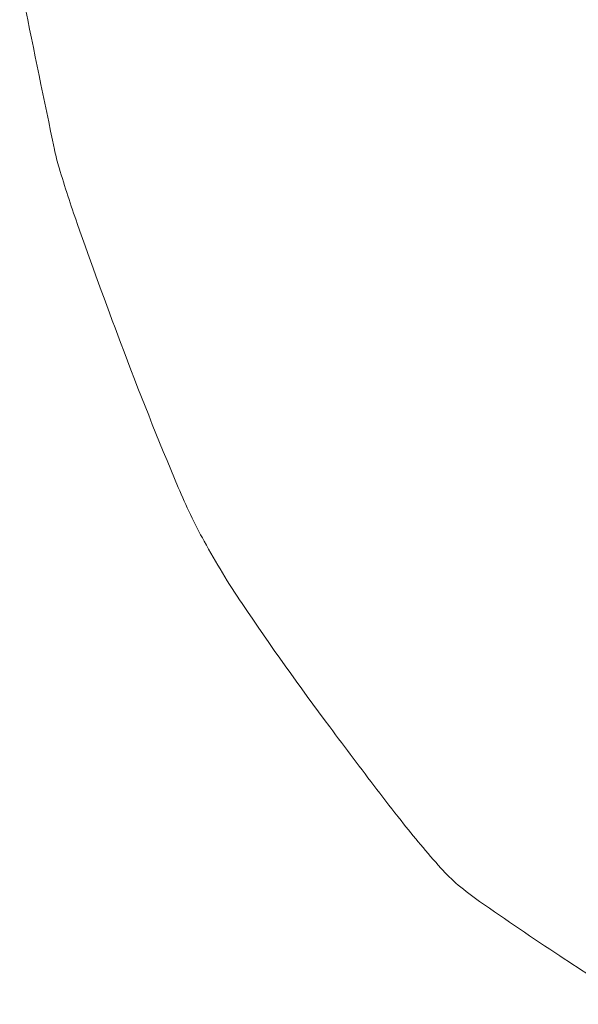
# Model space of a CAD drawing. Header units: metres. Extents: x 0 to 0.185, y 0 to 0.12.
# Tile 86 of 256: x 0.048352 to 0.048725, y 0.113347 to 0.114004. Entities that reach past the tile are written whole.
import ezdxf
from ezdxf.enums import TextEntityAlignment as Align

# ---------------------------------------------------------------- set-up
doc = ezdxf.new("R2010")
doc.units = ezdxf.units.M
doc.header["$MEASUREMENT"] = 0
doc.layers.get('0').update_dxf_attribs({"lineweight": 18})
doc.layers.add('RAM_Logo_HSB', color=7, linetype='Continuous', lineweight=0, true_color=0x009fd6)
doc.styles.add('arial', font='arial.ttf')
doc.styles.add('ROMANS', font='arial.ttf', dxfattribs={"width": 0.8, "height": 0.0009})

# ---------------------------------------------------------------- blocks, each defined once
blk = doc.blocks.new('hsb_logo')
at = {"layer": 'RAM_Logo_HSB', "color": 7}
blk.add_lwpolyline([(0.04547239, 0.00623066, -0.002015), (0.04542611, 0.00626093, -0.006365), (0.04537251, 0.00629729, -0.023055), (0.04535832, 0.00630819, -0.035966), (0.04534668, 0.00631954, -0.014154), (0.04532017, 0.00635116, -0.004619), (0.04530394, 0.00637206, -0.002343), (0.04527254, 0.00641369, -0.011618), (0.04521399, 0.006496, -0.024094), (0.04518865, 0.00653762, -0.025052), (0.04517135, 0.00657356, -0.009605), (0.04513284, 0.00667016, -0.005499), (0.0451039, 0.00674965, -0.011932), (0.04509185, 0.00678673, -0.020699), (0.04508872, 0.00679903, -0.002597), (0.0450684, 0.00689806, -0.025885)], format="xyb", dxfattribs=at)
blk = doc.blocks.new('HSB_Stempel_D')
at = {"layer": 'RAM_Logo_HSB'}
blk.add_blockref('hsb_logo', (0.00328636, 0.10711863), dxfattribs=at)
at = {"linetype": 'Continuous', "style": 'ROMANS'}
for tag, p, height in [('BLÄTTER', (0.15292452, 0.1044937), 0.0035), ('BLATT', (0.17189336, 0.1044937), 0.0035), ('PLAN-NR.', (0.15509652, 0.09685956), 0.0035), ('NAME', (0.17227067, 0.08437842), 0.002), ('DATUM', (0.15324946, 0.08398927), 0.002), ('NAME', (0.17227067, 0.07837842), 0.002), ('DATUM', (0.15324946, 0.07798927), 0.002), ('NAME', (0.17227067, 0.06637842), 0.002), ('DATUM', (0.15324946, 0.06598927), 0.002), ('NAME', (0.17227067, 0.06037842), 0.002), ('DATUM', (0.15324946, 0.05998927), 0.002), ('NAME', (0.17227067, 0.05437842), 0.002), ('DATUM', (0.15324946, 0.05398927), 0.002), ('MAßSTAB', (0.00233235, 0.02851972), 0.0035)]:
    blk.add_attdef(tag, p, '', height=height, dxfattribs=at)
at = {"linetype": 'Continuous', "style": 'arial'}
for tag, height, p in [('PLANART', 0.0035, (0.10880451, 0.0419884)), ('BEZIRK', 0.004, (0.10880451, 0.03660926))]:
    blk.add_attdef(tag, text='', height=height, dxfattribs=at).set_placement(p, align=Align.TOP_CENTER)
for tag, height, p in [('BEZEICHNUNG', 0.0045, (0.10902059, 0.02369355)), ('STRECKE', 0.0035, (0.10880451, 0.01477853)), ('KILOMETRIERUNG', 0.0035, (0.10880451, 0.0088888))]:
    blk.add_attdef(tag, text='', height=height, dxfattribs=at).set_placement(p, align=Align.CENTER)

msp = doc.modelspace()

# ---------------------------------------------------------------- block references
at = {"linetype": 'Continuous'}
msp.add_blockref('HSB_Stempel_D', (0, 0), dxfattribs=at)

doc.saveas('drawing.dxf')
